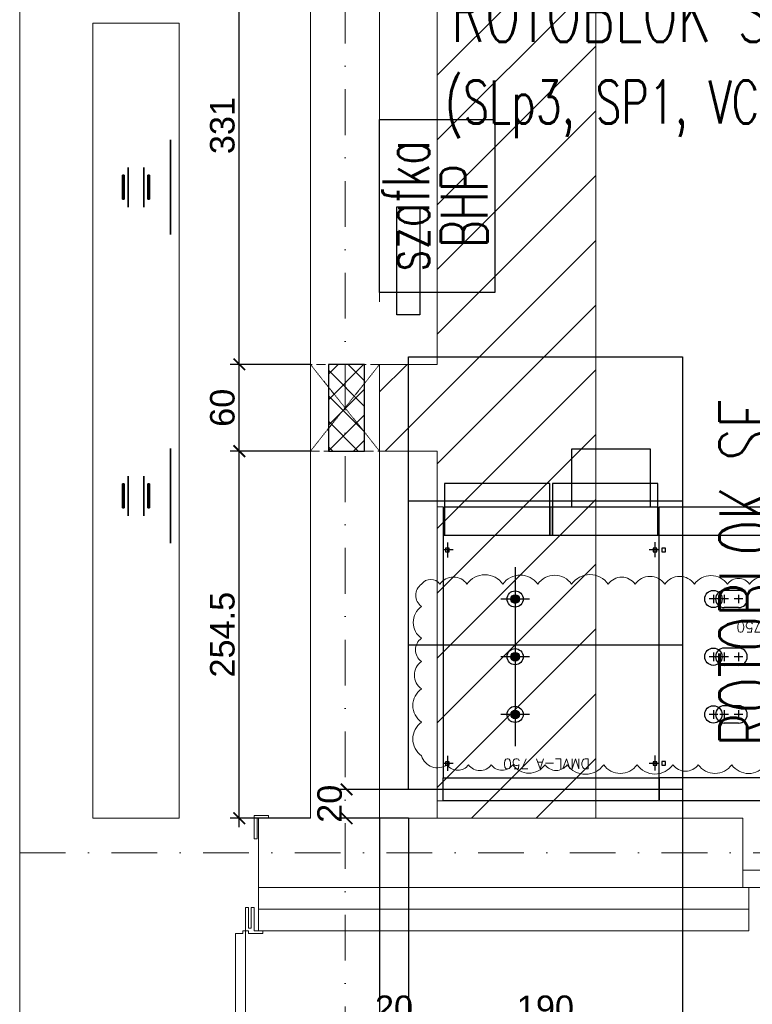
# Model space of a CAD drawing. Header units: centimetres. Extents: x -65174 to -19259, y -5437 to 35487.
# Tile 2 of 7: x -64251 to -63743, y 33384 to 34066. Entities that reach past the tile are written whole.
import ezdxf
from ezdxf.enums import TextEntityAlignment as Align

# ---------------------------------------------------------------- set-up
doc = ezdxf.new("R2010")
doc.units = ezdxf.units.CM
doc.header["$PDMODE"] = 35
doc.header["$PDSIZE"] = 0.1
for name, pattern in [('DASHDOT', [25.4, 12.7, -6.35, 0, -6.35]), ('DASHED', [0.75, 0.5, -0.25]), ('HIDDEN2', [0.1875, 0.125, -0.0625])]:
    doc.linetypes.add(name, pattern=pattern)
for name, color, linetype, lineweight in [('1A_Drzwi', 252, 'Continuous', 13), ('1A_Osie', 252, 'DASHDOT', 13), ('1A_Wełna', 252, 'Continuous', 13), ('1A_Ściany_05', 252, 'Continuous', 13), ('1A_Ściany_40', 252, 'Continuous', 13), ('2DE_OBJ_Schneider-Cabinet', 7, 'Continuous', 25), ('2DE_OBJ_SCHNEIDER-DEVICES', 7, 'Continuous', 25), ('___E_ST_urządzenia', 5, 'Continuous', 25), ('___x.Wymiarowanie', 90, 'Continuous', 13), ('A_KANAŁY_H', 202, 'Continuous', 20), ('E_ELTECH_ST_detale', 252, 'Continuous', 5), ('ELTECH_ST_Kanały', 30, 'Continuous', 15), ('ELTECH_ST_przepusty', 144, 'DASHED', 15)]:
    doc.layers.add(name, color=color, linetype=linetype, lineweight=lineweight)
for name, color, linetype in [('ELTECH_ST_detale', 5, 'Continuous'), ('ELTECH_ST_urządzenia', 5, 'Continuous'), ('MV_top_view', 7, 'Continuous')]:
    doc.layers.add(name, color=color, linetype=linetype)
doc.styles.add('Arial', font='arial.ttf')
doc.styles.add('RomanS', font='romans.shx')
doc.styles.add('Schneider', font='romans.shx')
doc.styles.add('SIMPLEX', font='simplex.shx', dxfattribs={"width": 0.8, "height": 2})
doc.dimstyles.new('AEC Dimension - High Detail', dxfattribs={"dimtxt": 15, "dimasz": 0.08, "dimexe": 6.25, "dimexo": 0, "dimgap": 5, "dimtad": 1, "dimdec": 4, "dimrnd": 0.5, "dimzin": 12, "dimdsep": 46, "dimtxsty": 'RomanS', "dimblk": 'ARCHTICK', "dimcen": 0.125, "dimdle": 6.25, "dimazin": 0, "dimtfac": 1, "dimtdec": 4, "dimtix": 1, "dimtofl": 0, "dimtmove": 2, "dimatfit": 3, "dimldrblk": 'DOT', "dimfxl": 6.25, "dimtolj": 1, "dimtzin": 0, "dimarcsym": 0})

# ---------------------------------------------------------------- blocks, each defined once
blk = doc.blocks.new('A$C085B6FBB')
at = {"layer": '1A_Drzwi'}
for points in [[(-127.5, 144), (-125.5, 144), (-125.5, 24), (-127.5, 24)], [(-135, 24), (-127.5, 24), (-127.5, 18), (-135, 18)], [(-7.5, 24), (0, 24), (0, 18), (-7.5, 18)]]:
    blk.add_lwpolyline(points, close=True, dxfattribs=at)
blk.add_arc((-127.5, 24), 120, 0, 90, dxfattribs=at)
blk = doc.blocks.new('Rotoblok_SF')
at = {"layer": '___E_ST_urządzenia'}
for p, q in [((-95, 25), (0, 25)), ((0, -25), (-95, -25))]:
    blk.add_line(p, q, dxfattribs=at)
blk.add_lwpolyline([(-95, 75), (0, 75), (0, -75), (-95, -75)], close=True, dxfattribs=at)
at = {"layer": 'ELTECH_ST_urządzenia', "color": 1, "style": 'SIMPLEX'}
for s, height, width, p in [('ROTOBLOK SF', 20, 0.65, (22.89, 0)), ('(SLp3, SP1, VCB)', 15, 0.7, (53.7, 0))]:
    blk.add_text(s, height=height, rotation=90, dxfattribs=dict(at, width=width)).set_placement(p, align=Align.MIDDLE_CENTER)
blk = doc.blocks.new('szafka_BHP')
at = {"layer": '___E_ST_urządzenia'}
blk.add_lwpolyline([(-20, 30), (20, 30), (20, -30), (-20, -30)], close=True, dxfattribs=at)
at = {"layer": 'ELTECH_ST_urządzenia', "color": 1, "style": 'SIMPLEX', "width": 0.65}
for s, p in [('szafka', (-10.89, 0)), ('BHP', (9.32, 0))]:
    blk.add_text(s, height=16.2, rotation=90, dxfattribs=at).set_placement(p, align=Align.MIDDLE_CENTER)
blk = doc.blocks.new('_ArchTick')
at = {"color": 0, "linetype": 'ByBlock', "const_width": 15}
blk.add_lwpolyline([(-50, -50), (50, 50)], dxfattribs=at)
blk = doc.blocks.new('*D322')
at = {"layer": '___x.Wymiarowanie', "color": 0, "lineweight": -2, "ltscale": 5, "transparency": 16777216}
for p, q in [((-64098.77, 33506.51), (-64098.77, 33773.5)), ((-64049.46, 33767.25), (-64105.02, 33767.25)), ((-64049.46, 33512.76), (-64105.02, 33512.76))]:
    blk.add_line(p, q, dxfattribs=at)
at = {"layer": 'DEFPOINTS', "color": 0, "ltscale": 5, "transparency": 16777216}
for p in [(-64098.77, 33767.25), (-64049.46, 33767.25), (-64049.46, 33512.76)]:
    blk.add_point(p, dxfattribs=at)
at = {"layer": '___x.Wymiarowanie', "color": 0, "lineweight": -2, "ltscale": 5, "transparency": 16777216, "xscale": 0.08, "yscale": 0.08, "zscale": 0.08}
for p, rotation in [((-64098.77, 33767.25), 90), ((-64098.77, 33512.76), 270)]:
    blk.add_blockref('_ArchTick', p, dxfattribs=dict(at, rotation=rotation))
at = {"layer": '___x.Wymiarowanie', "color": 0, "ltscale": 5, "transparency": 16777216, "insert": (-64110.45, 33640.01), "char_height": 17, "attachment_point": 5, "rotation": 90, "style": 'Arial'}
blk.add_mtext('\\A1;254.5', dxfattribs=at)
blk = doc.blocks.new('_Dot')
at = {"color": 0, "linetype": 'ByBlock', "lineweight": -2}
blk.add_line((-0.5, 0), (-1, 0), dxfattribs=at)
at = {"color": 0, "linetype": 'ByBlock', "const_width": 0.5}
blk.add_lwpolyline([(-0.25, 0, 1), (0.25, 0, 1)], format="xyb", close=True, dxfattribs=at)
blk = doc.blocks.new('*D323')
at = {"layer": '___x.Wymiarowanie', "color": 0, "lineweight": -2, "ltscale": 5, "transparency": 16777216}
for p, q in [((-64049.46, 33827.42), (-64105.02, 33827.42)), ((-64098.77, 33761), (-64098.77, 33833.67)), ((-64049.46, 33767.25), (-64105.02, 33767.25))]:
    blk.add_line(p, q, dxfattribs=at)
at = {"layer": 'DEFPOINTS', "color": 0, "ltscale": 5, "transparency": 16777216}
for p in [(-64098.77, 33827.42), (-64049.46, 33827.42), (-64049.46, 33767.25)]:
    blk.add_point(p, dxfattribs=at)
at = {"layer": '___x.Wymiarowanie', "color": 0, "lineweight": -2, "ltscale": 5, "transparency": 16777216, "xscale": 0.08, "yscale": 0.08, "zscale": 0.08}
for p, rotation in [((-64098.77, 33827.42), 90), ((-64098.77, 33767.25), 270)]:
    blk.add_blockref('_ArchTick', p, dxfattribs=dict(at, rotation=rotation))
at = {"layer": '___x.Wymiarowanie', "color": 0, "ltscale": 5, "transparency": 16777216, "insert": (-64110.45, 33797.34), "char_height": 17, "attachment_point": 5, "rotation": 90, "style": 'Arial'}
blk.add_mtext('\\A1;60', dxfattribs=at)
blk = doc.blocks.new('*D324')
at = {"layer": '___x.Wymiarowanie', "color": 0, "lineweight": -2, "ltscale": 5, "transparency": 16777216}
for p, q in [((-64098.77, 33821.17), (-64098.77, 34164.84)), ((-64049.46, 34158.59), (-64105.02, 34158.59)), ((-64049.46, 33827.42), (-64105.02, 33827.42))]:
    blk.add_line(p, q, dxfattribs=at)
at = {"layer": 'DEFPOINTS', "color": 0, "ltscale": 5, "transparency": 16777216}
for p in [(-64098.77, 34158.59), (-64049.46, 34158.59), (-64049.46, 33827.42)]:
    blk.add_point(p, dxfattribs=at)
at = {"layer": '___x.Wymiarowanie', "color": 0, "lineweight": -2, "ltscale": 5, "transparency": 16777216, "xscale": 0.08, "yscale": 0.08, "zscale": 0.08}
for p, rotation in [((-64098.77, 34158.59), 90), ((-64098.77, 33827.42), 270)]:
    blk.add_blockref('_ArchTick', p, dxfattribs=dict(at, rotation=rotation))
at = {"layer": '___x.Wymiarowanie', "color": 0, "ltscale": 5, "transparency": 16777216, "insert": (-64110.46, 33993.01), "char_height": 17, "attachment_point": 5, "rotation": 90, "style": 'Arial'}
blk.add_mtext('\\A1;331', dxfattribs=at)
blk = doc.blocks.new('*D325')
at = {"layer": '___x.Wymiarowanie', "color": 0, "lineweight": -2, "ltscale": 5, "transparency": 16777216}
for p, q in [((-63981.46, 33532.76), (-64030.61, 33532.76)), ((-64024.36, 33532.76), (-64024.36, 33532.84)), ((-63981.46, 33512.76), (-64030.61, 33512.76)), ((-64024.36, 33512.76), (-64024.36, 33512.68))]:
    blk.add_line(p, q, dxfattribs=at)
at = {"layer": 'DEFPOINTS', "color": 0, "ltscale": 5, "transparency": 16777216}
for p in [(-63981.46, 33532.76), (-64024.36, 33512.76), (-63981.46, 33512.76)]:
    blk.add_point(p, dxfattribs=at)
at = {"layer": '___x.Wymiarowanie', "color": 0, "lineweight": -2, "ltscale": 5, "transparency": 16777216, "xscale": 0.08, "yscale": 0.08, "zscale": 0.08}
for p, rotation in [((-64024.36, 33532.76), 270), ((-64024.36, 33512.76), 90)]:
    blk.add_blockref('_ArchTick', p, dxfattribs=dict(at, rotation=rotation))
at = {"layer": '___x.Wymiarowanie', "color": 0, "ltscale": 5, "transparency": 16777216, "insert": (-64036.04, 33522.76), "char_height": 17, "attachment_point": 5, "rotation": 90, "style": 'Arial'}
blk.add_mtext('\\A1;20', dxfattribs=at)
blk = doc.blocks.new('*D326')
at = {"layer": '___x.Wymiarowanie', "color": 0, "lineweight": -2, "ltscale": 5, "transparency": 16777216}
for p, q in [((-64001.46, 33512.76), (-64001.46, 33363.28)), ((-63981.46, 33512.76), (-63981.46, 33363.28)), ((-64001.46, 33369.53), (-64001.54, 33369.53)), ((-63981.46, 33369.53), (-63981.38, 33369.53))]:
    blk.add_line(p, q, dxfattribs=at)
at = {"layer": 'DEFPOINTS', "color": 0, "ltscale": 5, "transparency": 16777216}
for p in [(-64001.46, 33512.76), (-63981.46, 33512.76), (-64001.46, 33369.53)]:
    blk.add_point(p, dxfattribs=at)
at = {"layer": '___x.Wymiarowanie', "color": 0, "lineweight": -2, "ltscale": 5, "transparency": 16777216, "xscale": 0.08, "yscale": 0.08, "zscale": 0.08}
blk.add_blockref('_ArchTick', (-64001.46, 33369.53), dxfattribs=at)
at = {"layer": '___x.Wymiarowanie', "color": 0, "lineweight": -2, "ltscale": 5, "transparency": 16777216, "xscale": 0.08, "yscale": 0.08, "zscale": 0.08, "rotation": 180}
blk.add_blockref('_ArchTick', (-63981.46, 33369.53), dxfattribs=at)
at = {"layer": '___x.Wymiarowanie', "color": 0, "ltscale": 5, "transparency": 16777216, "insert": (-63991.46, 33381.21), "char_height": 17, "attachment_point": 5, "style": 'Arial'}
blk.add_mtext('\\A1;20', dxfattribs=at)
blk = doc.blocks.new('*D327')
at = {"layer": '___x.Wymiarowanie', "color": 0, "lineweight": -2, "ltscale": 5, "transparency": 16777216}
for p, q in [((-63791.46, 33532.76), (-63791.46, 33363.28)), ((-63981.46, 33512.76), (-63981.46, 33363.28)), ((-63987.71, 33369.53), (-63785.21, 33369.53))]:
    blk.add_line(p, q, dxfattribs=at)
at = {"layer": 'DEFPOINTS', "color": 0, "ltscale": 5, "transparency": 16777216}
for p in [(-63791.46, 33532.76), (-63981.46, 33512.76), (-63791.46, 33369.53)]:
    blk.add_point(p, dxfattribs=at)
at = {"layer": '___x.Wymiarowanie', "color": 0, "lineweight": -2, "ltscale": 5, "transparency": 16777216, "xscale": 0.08, "yscale": 0.08, "zscale": 0.08, "rotation": 180}
blk.add_blockref('_ArchTick', (-63981.46, 33369.53), dxfattribs=at)
at = {"layer": '___x.Wymiarowanie', "color": 0, "lineweight": -2, "ltscale": 5, "transparency": 16777216, "xscale": 0.08, "yscale": 0.08, "zscale": 0.08}
blk.add_blockref('_ArchTick', (-63791.46, 33369.53), dxfattribs=at)
at = {"layer": '___x.Wymiarowanie', "color": 0, "ltscale": 5, "transparency": 16777216, "insert": (-63886.46, 33381.21), "char_height": 17, "attachment_point": 5, "style": 'Arial'}
blk.add_mtext('\\A1;190', dxfattribs=at)
blk = doc.blocks.new('2d_dm1a750_cok_se95_527xd5')
at = {"layer": 'MV_top_view', "color": 0, "lineweight": 30}
for p, q in [((0, 43.8), (750, 43.8)), ((0, -796.2), (750, -796.2))]:
    blk.add_line(p, q, dxfattribs=at)
at = {"layer": 'MV_top_view', "color": 0, "linetype": 'Continuous', "lineweight": 30, "ltscale": 160}
blk.add_lwpolyline([(0, 123.8), (750, 123.8), (750, -896.1), (0, -896.1)], close=True, dxfattribs=at)
at = {"layer": 'MV_top_view', "color": 253, "lineweight": 30}
for points in [[(21.1, 0), (8.9, 0), (8.9, -12.3), (21.1, -12.3)], [(741.1, 0), (728.8, 0), (728.8, -12.3), (741.1, -12.3)], [(21.1, -740), (8.9, -740), (8.9, -752.3), (21.1, -752.3)], [(741.1, -740), (728.8, -740), (728.8, -752.3), (741.1, -752.3)]]:
    blk.add_lwpolyline(points, close=True, dxfattribs=at)
at = {"layer": 'MV_top_view', "color": 253, "linetype": 'Continuous', "lineweight": 30, "ltscale": 2}
for points in [[(475, -146.2), (525, -146.2)], [(475, -206.2), (525, -206.2)], [(475, -346.2), (525, -346.2)], [(475, -406.2), (525, -406.2)], [(475, -546.2), (525, -546.2)], [(475, -606.2), (525, -606.2)]]:
    blk.add_lwpolyline(points, dxfattribs=at)
at = {"layer": 'MV_top_view', "color": 253, "linetype": 'Continuous', "lineweight": 30, "ltscale": 10}
for points in [[(475, -191.2), (475, -161.2)], [(525, -191.2), (525, -161.2)], [(562.5, -191.2), (562.5, -161.2)], [(460, -176.2), (490, -176.2)], [(510, -176.2), (540, -176.2)], [(547.5, -176.2), (577.5, -176.2)], [(475, -391.2), (475, -361.2)], [(525, -391.2), (525, -361.2)], [(562.5, -391.2), (562.5, -361.2)], [(460, -376.2), (490, -376.2)], [(510, -376.2), (540, -376.2)], [(547.5, -376.2), (577.5, -376.2)], [(460, -576.2), (490, -576.2)], [(475, -591.2), (475, -561.2)], [(510, -576.2), (540, -576.2)], [(525, -591.2), (525, -561.2)], [(547.5, -576.2), (577.5, -576.2)], [(562.5, -591.2), (562.5, -561.2)]]:
    blk.add_lwpolyline(points, dxfattribs=at)
at = {"layer": 'MV_top_view', "color": 0, "linetype": 'Continuous', "ltscale": 160}
blk.add_lwpolyline([(30, -896.1), (30, -1096.1), (310, -1096.1), (310, -896.1)], dxfattribs=at)
at = {"layer": 'MV_top_view', "color": 253, "linetype": 'Continuous', "lineweight": 30, "ltscale": 2}
for centre in [(562.5, -176.2), (562.5, -376.2), (562.5, -576.2)]:
    blk.add_circle(centre, 30, dxfattribs=at)
at = {"layer": 'MV_top_view', "color": 253, "linetype": 'Continuous', "lineweight": 30}
for centre in [(475, -176.2), (475, -376.2), (475, -576.2)]:
    blk.add_arc(centre, 30, 90, 270, dxfattribs=at)
at = {"layer": 'MV_top_view', "color": 253, "linetype": 'Continuous', "lineweight": 30, "ltscale": 20}
for centre in [(525, -176.2), (525, -376.2), (525, -576.2)]:
    blk.add_arc(centre, 30, 270, 90, dxfattribs=at)
at = {"layer": 'MV_top_view', "color": 0, "linetype": 'ByBlock', "lineweight": -2, "style": 'Schneider', "flags": 8}
blk.add_attdef('DM1A_750', text='', height=35, dxfattribs=at).set_placement((344, -496.2), align=Align.CENTER)
blk = doc.blocks.new('2d_dm1a750_cok_pp_se103_5tga4uv')
at = {"lineweight": 0}
for points in [[(20, 123.85), (0, 123.85), (0, -896.15), (20, -896.15)], [(20, 123.85), (20, 123.85), (20, -896.15), (20, -896.15)]]:
    blk.add_lwpolyline(points, close=True, dxfattribs=at)
blk = doc.blocks.new('2d_as_dmvla_tv_se127_f24h4pf')
at = {"layer": '2DE_OBJ_Schneider-Cabinet', "linetype": 'Continuous', "ltscale": 80}
h = blk.add_hatch(color=1, dxfattribs=at)
edge = h.paths.add_edge_path()
edge.add_arc((500, -220), 15, 0, 360)
h = blk.add_hatch(color=1, dxfattribs=at)
edge = h.paths.add_edge_path()
edge.add_arc((500, -420), 15, 0, 360)
h = blk.add_hatch(color=1, dxfattribs=at)
edge = h.paths.add_edge_path()
edge.add_arc((500, -620), 15, 0, 360)
at = {"layer": '2DE_OBJ_Schneider-Cabinet', "color": 1, "linetype": 'Continuous', "ltscale": 80}
for p, q in [((0, 0), (0, -840)), ((15, -77), (15, -25)), ((735, -76), (735, -24)), ((0, -50), (35, -50)), ((715, -50), (750, -50)), ((500, -730), (500, -110)), ((450, -220), (550, -220)), ((450, -420), (550, -420)), ((450, -620), (550, -620)), ((15, -817), (15, -765)), ((735, -816), (735, -764)), ((0, -790), (35, -790)), ((715, -790), (750, -790)), ((30, -940), (30, -1140))]:
    blk.add_line(p, q, dxfattribs=at)
for points in [[(750, 0), (0, 0)], [(0, -840), (750, -840), (750, 0)], [(5, -840), (5, -1020), (370, -1020), (370, -840)], [(380, -840), (380, -1020), (745, -1020), (745, -840)], [(30, -1140), (305, -1140), (305, -940)], [(305, -940), (30, -940)]]:
    blk.add_lwpolyline(points, dxfattribs=at)
for points in [[(8.8, -56.1), (21.1, -56.1), (21.1, -43.9), (8.8, -43.9)], [(728.9, -56.1), (741.1, -56.1), (741.1, -43.9), (728.9, -43.9)], [(8.8, -796.1), (21.1, -796.1), (21.1, -783.9), (8.8, -783.9)], [(728.9, -796.1), (741.1, -796.1), (741.1, -783.9), (728.9, -783.9)]]:
    blk.add_lwpolyline(points, close=True, dxfattribs=at)
at = {"layer": '2DE_OBJ_Schneider-Cabinet', "color": 1}
for points in [[(745, -940), (5, -940), (5, -840), (370, -840), (370, -940)], [(380, -940), (380, -840), (745, -840), (745, -940)]]:
    blk.add_lwpolyline(points, dxfattribs=at)
at = {"layer": '2DE_OBJ_Schneider-Cabinet', "color": 1, "linetype": 'Continuous', "ltscale": 80}
for centre, radius in [((500, -220), 28), ((500, -220), 15), ((500, -420), 28), ((500, -420), 15), ((500, -620), 28), ((500, -620), 15)]:
    blk.add_circle(centre, radius, dxfattribs=at)
at = {"layer": '2DE_OBJ_Schneider-Cabinet', "color": 1, "linetype": 'ByBlock', "style": 'Schneider', "flags": 8}
for tag, p in [('DMVLA_750', (391.2, -65.9)), ('UNIT_NUMBER', (375, -807.7))]:
    blk.add_attdef(tag, text='', height=35, dxfattribs=at).set_placement(p, align=Align.CENTER)
blk = doc.blocks.new('RL1')
at = {"flags": 128}
blk.add_lwpolyline([(2, -8), (1, -8), (1, 0), (-2, 0), (-2, 1), (3, 1), (3, 0), (4, 0), (4, -8), (3, -8), (3, -0.9), (2, -0.9)], close=True, dxfattribs=at)
blk = doc.blocks.new('RL2')
at = {"flags": 128}
blk.add_lwpolyline([(3, 7.1), (3, -1), (-2, -1), (-2, 0), (2, 0), (2, 7.1)], close=True, dxfattribs=at)
blk = doc.blocks.new('L1')
blk.add_lwpolyline([(93, 0), (93, -1), (92, -1), (92, -4), (1, -4), (1, -1), (0, -1), (0, 0)], close=True)

msp = doc.modelspace()

# ---------------------------------------------------------------- hatches: boundary and pattern name
at = {"layer": 'A_KANAŁY_H'}
h = msp.add_hatch(dxfattribs=at)
h.set_pattern_fill('ANSI31', color=256, scale=10, style=0)
h.set_pattern_definition([(45, (62122.554, -46748.252), (-22.45064, 22.45064), [])])
h.paths.add_polyline_path([(-63880.83612, 33713.21613), (-63812.74088, 33713.21613), (-63812.74088, 33743.21613), (-63880.83612, 33743.21613)], flags=9)
h.paths.add_polyline_path([(-63833.10879, 33736.02426), (-63802.46213, 33736.02426), (-63802.46213, 33785.48128), (-63833.10879, 33785.48128)], flags=9)
h.paths.add_polyline_path([(-63872.78593, 34614.5031), (-63804.69069, 34614.5031), (-63804.69069, 34644.5031), (-63872.78593, 34644.5031)], flags=9)
h.paths.add_polyline_path([(-63851.46302, 34526.95416), (-63961.46302, 34526.95416), (-63961.46302, 34326.75764), (-64001.46261, 34326.75713), (-64001.46261, 34266.59025), (-63961.46302, 34266.59025), (-63961.46302, 33827.42007), (-64001.46261, 33827.42007), (-64001.46137, 33767.25319), (-63961.46302, 33767.25319), (-63961.46302, 33512.75764), (-63851.46302, 33512.75764)])
at = {"layer": 'ELTECH_ST_detale', "lineweight": 30}
h = msp.add_hatch(dxfattribs=at)
h.set_pattern_fill('ANSI37', color=256, scale=100, angle=-90, style=0)
h.set_pattern_definition([(315, (-56398.843, 36774.13), (8.838835, 8.838835), []), (45, (-56398.843, 36774.13), (-8.838835, 8.838835), [])])
h.paths.add_polyline_path([(-64011.9622, 33767.25319), (-64011.9622, 33827.25319), (-64036.9622, 33827.25319), (-64036.9622, 33767.25319)])

# ---------------------------------------------------------------- linework, layer by layer
at = {"color": 1}
for points in [[(-63989.46261, 33861.75764), (-63989.46261, 33936.75764), (-63973.46261, 33936.75764), (-63973.46261, 33861.75764)], [(-63807.46303, 33524.7519), (-63957.46302, 33524.7519), (-63957.46302, 33540.7519), (-63807.46303, 33540.7519)]]:
    msp.add_lwpolyline(points, close=True, dxfattribs=at)
at = {"layer": '1A_Osie', "ltscale": 2.5}
msp.add_line((-64251.09121, 33488.75764), (-63261.12232, 33488.75764), dxfattribs=at)
msp.add_lwpolyline([(-64025.46261, 34526.95416), (-64025.46261, 33135.91948)], dxfattribs=at)
at = {"layer": '1A_Wełna', "ltscale": 0.4}
msp.add_lwpolyline([(-64085.46261, 33449.75764), (-63745.46261, 33449.75764)], dxfattribs=at)
at = {"layer": '1A_Ściany_05'}
msp.add_lwpolyline([(-64085.46261, 33464.75764), (-63749.46261, 33464.75764)], dxfattribs=at)
at = {"layer": '1A_Ściany_40'}
msp.add_line((-64085.46261, 33434.75764), (-64085.46261, 33512.75764), dxfattribs=at)
for points in [[(-64001.46261, 34526.95416), (-64001.46261, 33870.75764)], [(-64049.46261, 34319.75764), (-64049.46261, 33512.75764)], [(-64001.46261, 33822.75764), (-64001.46261, 33512.75764)], [(-64085.46261, 33512.75764), (-64049.46261, 33512.75764)], [(-64001.46261, 33512.75764), (-63749.46261, 33512.75764)], [(-63745.46261, 33434.75764), (-63745.46261, 33464.75764), (-63749.46261, 33464.75764), (-63749.46261, 33512.75764)], [(-64085.46261, 33434.75765), (-63745.46261, 33434.75764)]]:
    msp.add_lwpolyline(points, dxfattribs=at)
at = {"layer": '___E_ST_urządzenia', "extrusion": (-2.22045e-16, 1, 0)}
for p, q in [((-64179.81941, 33958.53125, 34.4), (-64179.81941, 33958.53125, 6.88)), ((-64179.81941, 33958.53125, 34.4), (-64178.71861, 33958.53125, 34.4)), ((-64178.71861, 33958.53125, 6.88), (-64179.81941, 33958.53125, 6.88)), ((-64178.71861, 33958.53125, 34.4), (-64178.71861, 33958.53125, 6.88)), ((-64162.20661, 33958.53125, 6.88), (-64161.10581, 33958.53125, 6.88)), ((-64161.10581, 33958.53125, 34.4), (-64162.20661, 33958.53125, 34.4)), ((-64162.20661, 33958.53125, 34.4), (-64162.20661, 33958.53125, 6.88)), ((-64161.10581, 33958.53125, 34.4), (-64161.10581, 33958.53125, 6.88)), ((-64179.81941, 33744.53125, 34.4), (-64179.81941, 33744.53125, 6.88)), ((-64179.81941, 33744.53125, 34.4), (-64178.71861, 33744.53125, 34.4)), ((-64178.71861, 33744.53125, 6.88), (-64179.81941, 33744.53125, 6.88)), ((-64178.71861, 33744.53125, 34.4), (-64178.71861, 33744.53125, 6.88)), ((-64162.20661, 33744.53125, 6.88), (-64161.10581, 33744.53125, 6.88)), ((-64161.10581, 33744.53125, 34.4), (-64162.20661, 33744.53125, 34.4)), ((-64162.20661, 33744.53125, 34.4), (-64162.20661, 33744.53125, 6.88)), ((-64161.10581, 33744.53125, 34.4), (-64161.10581, 33744.53125, 6.88))]:
    msp.add_line(p, q, dxfattribs=at)
at = {"layer": '___E_ST_urządzenia', "extrusion": (-1, -2.22045e-16, 0)}
for p, q in [((-64179.81941, 33942.01925, 34.4), (-64179.81941, 33958.53125, 34.4)), ((-64179.81941, 33958.53125, 6.88), (-64179.81941, 33942.01925, 6.88)), ((-64179.81941, 33958.53125, 34.4), (-64179.81941, 33958.53125, 6.88)), ((-64162.20661, 33958.53125, 34.4), (-64162.20661, 33958.53125, 6.88)), ((-64162.20661, 33942.01925, 6.88), (-64162.20661, 33958.53125, 6.88)), ((-64162.20661, 33958.53125, 34.4), (-64162.20661, 33942.01925, 34.4)), ((-64179.81941, 33942.01925, 34.4), (-64179.81941, 33942.01925, 6.88)), ((-64162.20661, 33942.01925, 34.4), (-64162.20661, 33942.01925, 6.88)), ((-64179.81941, 33728.01925, 34.4), (-64179.81941, 33744.53125, 34.4)), ((-64179.81941, 33744.53125, 6.88), (-64179.81941, 33728.01925, 6.88)), ((-64179.81941, 33744.53125, 34.4), (-64179.81941, 33744.53125, 6.88)), ((-64162.20661, 33744.53125, 34.4), (-64162.20661, 33744.53125, 6.88)), ((-64162.20661, 33728.01925, 6.88), (-64162.20661, 33744.53125, 6.88)), ((-64162.20661, 33744.53125, 34.4), (-64162.20661, 33728.01925, 34.4)), ((-64179.81941, 33728.01925, 34.4), (-64179.81941, 33728.01925, 6.88)), ((-64162.20661, 33728.01925, 34.4), (-64162.20661, 33728.01925, 6.88))]:
    msp.add_line(p, q, dxfattribs=at)
at = {"layer": '___E_ST_urządzenia', "extrusion": (0, 0, -1)}
for p, q in [((-64178.71861, 33958.53125, 6.88), (-64179.81941, 33958.53125, 6.88)), ((-64179.81941, 33958.53125, 6.88), (-64179.81941, 33942.01925, 6.88)), ((-64178.71861, 33942.01925, 6.88), (-64178.71861, 33958.53125, 6.88)), ((-64162.20661, 33958.53125, 6.88), (-64161.10581, 33958.53125, 6.88)), ((-64162.20661, 33942.01925, 6.88), (-64162.20661, 33958.53125, 6.88)), ((-64161.10581, 33958.53125, 6.88), (-64161.10581, 33942.01925, 6.88)), ((-64179.81941, 33942.01925, 6.88), (-64178.71861, 33942.01925, 6.88)), ((-64161.10581, 33942.01925, 6.88), (-64162.20661, 33942.01925, 6.88)), ((-64178.71861, 33744.53125, 6.88), (-64179.81941, 33744.53125, 6.88)), ((-64179.81941, 33744.53125, 6.88), (-64179.81941, 33728.01925, 6.88)), ((-64178.71861, 33728.01925, 6.88), (-64178.71861, 33744.53125, 6.88)), ((-64162.20661, 33744.53125, 6.88), (-64161.10581, 33744.53125, 6.88)), ((-64162.20661, 33728.01925, 6.88), (-64162.20661, 33744.53125, 6.88)), ((-64161.10581, 33744.53125, 6.88), (-64161.10581, 33728.01925, 6.88)), ((-64179.81941, 33728.01925, 6.88), (-64178.71861, 33728.01925, 6.88)), ((-64161.10581, 33728.01925, 6.88), (-64162.20661, 33728.01925, 6.88))]:
    msp.add_line(p, q, dxfattribs=at)
at = {"layer": '___E_ST_urządzenia'}
for p, q in [((-64179.81941, 33958.53125, 34.4), (-64178.71861, 33958.53125, 34.4)), ((-64179.81941, 33942.01925, 34.4), (-64179.81941, 33958.53125, 34.4)), ((-64178.71861, 33958.53125, 34.4), (-64178.71861, 33942.01925, 34.4)), ((-64161.10581, 33958.53125, 34.4), (-64162.20661, 33958.53125, 34.4)), ((-64162.20661, 33958.53125, 34.4), (-64162.20661, 33942.01925, 34.4)), ((-64161.10581, 33942.01925, 34.4), (-64161.10581, 33958.53125, 34.4)), ((-64178.71861, 33942.01925, 34.4), (-64179.81941, 33942.01925, 34.4)), ((-64162.20661, 33942.01925, 34.4), (-64161.10581, 33942.01925, 34.4)), ((-64179.81941, 33744.53125, 34.4), (-64178.71861, 33744.53125, 34.4)), ((-64179.81941, 33728.01925, 34.4), (-64179.81941, 33744.53125, 34.4)), ((-64178.71861, 33744.53125, 34.4), (-64178.71861, 33728.01925, 34.4)), ((-64161.10581, 33744.53125, 34.4), (-64162.20661, 33744.53125, 34.4)), ((-64162.20661, 33744.53125, 34.4), (-64162.20661, 33728.01925, 34.4)), ((-64161.10581, 33728.01925, 34.4), (-64161.10581, 33744.53125, 34.4)), ((-64178.71861, 33728.01925, 34.4), (-64179.81941, 33728.01925, 34.4)), ((-64162.20661, 33728.01925, 34.4), (-64161.10581, 33728.01925, 34.4))]:
    msp.add_line(p, q, dxfattribs=at)
at = {"layer": '___E_ST_urządzenia', "extrusion": (1, 2.22045e-16, 0)}
for p, q in [((-64178.71861, 33958.53125, 34.4), (-64178.71861, 33958.53125, 6.88)), ((-64178.71861, 33958.53125, 34.4), (-64178.71861, 33942.01925, 34.4)), ((-64178.71861, 33942.01925, 6.88), (-64178.71861, 33958.53125, 6.88)), ((-64161.10581, 33958.53125, 6.88), (-64161.10581, 33942.01925, 6.88)), ((-64161.10581, 33942.01925, 34.4), (-64161.10581, 33958.53125, 34.4)), ((-64161.10581, 33958.53125, 34.4), (-64161.10581, 33958.53125, 6.88)), ((-64178.71861, 33942.01925, 34.4), (-64178.71861, 33942.01925, 6.88)), ((-64161.10581, 33942.01925, 34.4), (-64161.10581, 33942.01925, 6.88)), ((-64178.71861, 33744.53125, 34.4), (-64178.71861, 33744.53125, 6.88)), ((-64178.71861, 33744.53125, 34.4), (-64178.71861, 33728.01925, 34.4)), ((-64178.71861, 33728.01925, 6.88), (-64178.71861, 33744.53125, 6.88)), ((-64161.10581, 33744.53125, 6.88), (-64161.10581, 33728.01925, 6.88)), ((-64161.10581, 33728.01925, 34.4), (-64161.10581, 33744.53125, 34.4)), ((-64161.10581, 33744.53125, 34.4), (-64161.10581, 33744.53125, 6.88)), ((-64178.71861, 33728.01925, 34.4), (-64178.71861, 33728.01925, 6.88)), ((-64161.10581, 33728.01925, 34.4), (-64161.10581, 33728.01925, 6.88))]:
    msp.add_line(p, q, dxfattribs=at)
at = {"layer": '___E_ST_urządzenia', "extrusion": (2.22045e-16, -1, 0)}
for p, q in [((-64178.71861, 33942.01925, 34.4), (-64179.81941, 33942.01925, 34.4)), ((-64179.81941, 33942.01925, 6.88), (-64178.71861, 33942.01925, 6.88)), ((-64179.81941, 33942.01925, 34.4), (-64179.81941, 33942.01925, 6.88)), ((-64178.71861, 33942.01925, 34.4), (-64178.71861, 33942.01925, 6.88)), ((-64162.20661, 33942.01925, 34.4), (-64162.20661, 33942.01925, 6.88)), ((-64161.10581, 33942.01925, 6.88), (-64162.20661, 33942.01925, 6.88)), ((-64162.20661, 33942.01925, 34.4), (-64161.10581, 33942.01925, 34.4)), ((-64161.10581, 33942.01925, 34.4), (-64161.10581, 33942.01925, 6.88)), ((-64178.71861, 33728.01925, 34.4), (-64179.81941, 33728.01925, 34.4)), ((-64179.81941, 33728.01925, 6.88), (-64178.71861, 33728.01925, 6.88)), ((-64179.81941, 33728.01925, 34.4), (-64179.81941, 33728.01925, 6.88)), ((-64178.71861, 33728.01925, 34.4), (-64178.71861, 33728.01925, 6.88)), ((-64162.20661, 33728.01925, 34.4), (-64162.20661, 33728.01925, 6.88)), ((-64161.10581, 33728.01925, 6.88), (-64162.20661, 33728.01925, 6.88)), ((-64162.20661, 33728.01925, 34.4), (-64161.10581, 33728.01925, 34.4)), ((-64161.10581, 33728.01925, 34.4), (-64161.10581, 33728.01925, 6.88))]:
    msp.add_line(p, q, dxfattribs=at)
at = {"layer": '___E_ST_urządzenia', "extrusion": (-1, -2.22045e-16, 0)}
for centre, radius in [((-33950.27525, 13.76, 64175.96661), 13.76), ((-33950.27525, 13.76, 64175.96661), 13.76), ((-33950.27525, 13.76, 64179.81941), 2.064), ((-33950.27525, 13.76, 64179.81941), 2.064), ((-33736.27525, 13.76, 64175.96661), 13.76), ((-33736.27525, 13.76, 64175.96661), 13.76), ((-33736.27525, 13.76, 64179.81941), 2.064), ((-33736.27525, 13.76, 64179.81941), 2.064)]:
    msp.add_circle(centre, radius, dxfattribs=at)
at = {"layer": '___E_ST_urządzenia', "extrusion": (1, 2.22045e-16, 0)}
for centre, radius in [((33950.27525, 13.76, -64164.95861), 13.76), ((33950.27525, 13.76, -64164.95861), 13.76), ((33950.27525, 13.76, -64161.10581), 2.064), ((33950.27525, 13.76, -64161.10581), 2.064), ((33736.27525, 13.76, -64164.95861), 13.76), ((33736.27525, 13.76, -64164.95861), 13.76), ((33736.27525, 13.76, -64161.10581), 2.064), ((33736.27525, 13.76, -64161.10581), 2.064)]:
    msp.add_circle(centre, radius, dxfattribs=at)
at = {"layer": '___E_ST_urządzenia'}
for points, invisible_edges in [([(-64146.46261, 33920.19871, 34.4), (-64146.46261, 33917.52525, 36), (-64146.46261, 33983.02525, 36), (-64146.46261, 33980.35178, 34.4)], 5), ([(-64146.46261, 33980.35178, 16.4), (-64146.46261, 33980.35178, 34.4), (-64146.46261, 33983.02525, 36), (-64146.46261, 33983.02525, 16.4)], 2), ([(-64146.46261, 33917.52525, 16.4), (-64146.46261, 33917.52525, 36), (-64146.46261, 33920.19871, 34.4), (-64146.46261, 33920.19871, 16.4)], 2), ([(-64146.46261, 33706.19871, 34.4), (-64146.46261, 33703.52525, 36), (-64146.46261, 33769.02525, 36), (-64146.46261, 33766.35178, 34.4)], 5), ([(-64146.46261, 33766.35178, 16.4), (-64146.46261, 33766.35178, 34.4), (-64146.46261, 33769.02525, 36), (-64146.46261, 33769.02525, 16.4)], 2), ([(-64146.46261, 33703.52525, 16.4), (-64146.46261, 33703.52525, 36), (-64146.46261, 33706.19871, 34.4), (-64146.46261, 33706.19871, 16.4)], 2)]:
    msp.add_3dface(points, dxfattribs=dict(at, invisible_edges=invisible_edges))
at = {"layer": '___x.Wymiarowanie', "color": 251, "true_color": 0x636466}
msp.add_line((-64251.09121, 34526.95416), (-64251.09121, 32325.26988), dxfattribs=at)
at = {"layer": '___x.Wymiarowanie', "color": 30, "true_color": 0xf26722}
msp.add_lwpolyline([(-63725.47895, 33675.0586, 0.52056705), (-63744.88547, 33675.0586, 0.52056705), (-63760.19314, 33675.0586, 0.52056705), (-63783.10156, 33675.0586, 0.52056705), (-63803.64418, 33675.0586, 0.52056705), (-63824.26452, 33675.0586, 0.52056705), (-63842.83767, 33675.0586, 0.52056705), (-63868.27627, 33675.0586, 0.52056705), (-63891.77593, 33675.0586, 0.52056705), (-63915.97345, 33675.0586, 0.52056705), (-63940.87533, 33675.0586, 0.52056705), (-63959.61004, 33675.0586, 0.52056705), (-63972.38414, 33675.0586, 0.52056705), (-63972.38414, 33659.60362, 0.52056705), (-63972.38414, 33637.50903, 0.52056705), (-63972.38414, 33621.44978, 0.52056705), (-63972.38414, 33602.48233, 0.52056705), (-63972.38414, 33579.33668, 0.52056705), (-63972.38414, 33556.03275, 0.52056705), (-63954.67436, 33549.85794, 0.52056705), (-63939.76708, 33549.85794, 0.52056705), (-63924.01668, 33549.85794, 0.52056705), (-63909.15132, 33549.85794, 0.52056705), (-63886.69906, 33549.85794, 0.52056705), (-63871.39219, 33549.85794, 0.52056705), (-63846.05898, 33549.85794, 0.52056705), (-63822.88648, 33549.85794, 0.52056705), (-63798.05825, 33549.85794, 0.52056705), (-63780.49546, 33549.85794, 0.52056705), (-63757.24239, 33549.85794, 0.52056705), (-63733.73907, 33549.85794, 0.52056705)], format="xyb", dxfattribs=at)
at = {"layer": 'A_KANAŁY_H'}
msp.add_lwpolyline([(-63961.46302, 34526.95416), (-63961.46302, 34326.75764), (-64001.46302, 34326.75713), (-64001.46302, 34266.59025), (-63961.46302, 34266.59025), (-63961.46302, 33827.42007), (-64001.46261, 33827.42007), (-64001.46137, 33767.25319), (-63961.46302, 33767.25319), (-63961.46302, 33512.75764), (-63851.46302, 33512.75764), (-63851.46302, 34526.95416)], dxfattribs=at)
at = {"layer": 'E_ELTECH_ST_detale', "ltscale": 100}
msp.add_lwpolyline([(-64200.46261, 33512.75764), (-64140.46261, 33512.75764), (-64140.46261, 34064.08928), (-64200.46261, 34064.08928)], close=True, dxfattribs=at)
at = {"layer": 'ELTECH_ST_detale'}
msp.add_lwpolyline([(-64011.9622, 33767.25319), (-64011.9622, 33827.25319), (-64036.9622, 33827.25319), (-64036.9622, 33767.25319)], close=True, dxfattribs=at)
at = {"layer": 'ELTECH_ST_Kanały', "linetype": 'HIDDEN2', "ltscale": 100}
msp.add_lwpolyline([(-63961.46302, 34526.95416), (-63961.46302, 34326.75764), (-64001.46302, 34326.75713), (-64001.46302, 34266.59025), (-63961.46302, 34266.59025), (-63961.46302, 33827.42007), (-64001.46261, 33827.42007), (-64001.46137, 33767.25319), (-63961.46302, 33767.25319), (-63961.46302, 33512.75764), (-63851.46302, 33512.75764), (-63851.46302, 34526.95416)], dxfattribs=at)
at = {"layer": 'ELTECH_ST_przepusty'}
for p, q in [((-64049.4622, 33827.42007), (-64001.4622, 33767.25423)), ((-64001.46261, 33827.42007), (-64049.4622, 33767.25319))]:
    msp.add_line(p, q, dxfattribs=at)
at = {"layer": 'ELTECH_ST_przepusty', "linetype": 'HIDDEN2', "ltscale": 50}
msp.add_lwpolyline([(-64049.4622, 33767.25319), (-64001.46261, 33767.25319), (-64001.46261, 33827.42007), (-64049.4622, 33827.42007)], close=True, dxfattribs=at)

# ---------------------------------------------------------------- block references
at = {"xscale": 2, "yscale": 2, "zscale": 2, "rotation": 180}
msp.add_blockref('A$C085B6FBB', (-63749.46261, 33512.75764), dxfattribs=at)
at = {"layer": '1A_Drzwi', "zscale": 2}
for name, p, xscale, yscale, rotation in [('RL2', (-64082.46255, 33512.75765), 2, 2, 179.9999465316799), ('RL1', (-64086.46261, 33434.75765), 2, 2, 179.9999465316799), ('L1', (-64094.46245, 33264.75766), -1.827956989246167, 1.75, 270.000053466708)]:
    msp.add_blockref(name, p, dxfattribs=dict(at, xscale=xscale, yscale=yscale, rotation=rotation))
at = {"layer": '2DE_OBJ_SCHNEIDER-DEVICES', "color": 1}
ref = msp.add_blockref('2d_as_dmvla_tv_se127_f24h4pf', (-63807.46302, 33540.7519), dxfattribs=dict(at, xscale=0.2, yscale=0.2, zscale=0.2, rotation=180))
ref.add_attrib('DMVLA_750', 'DMVL-A 750', dxfattribs={"layer": '2DE_OBJ_Schneider-Cabinet', "color": 0, "linetype": 'ByBlock', "height": 7, "rotation": 180, "style": 'Schneider', "flags": 8}).set_placement((-63885.70357, 33553.93404), align=Align.CENTER)
at = {"layer": '2DE_OBJ_SCHNEIDER-DEVICES', "xscale": 0.2, "yscale": 0.2, "zscale": 0.2, "rotation": 180}
msp.add_blockref('2d_dm1a750_cok_se95_527xd5', (-63657.46303, 33549.5219), dxfattribs=at).add_auto_attribs({'DM1A_750': 'DM1-A 750'})
msp.add_blockref('2d_dm1a750_cok_pp_se103_5tga4uv', (-63957.46302, 33549.52764), dxfattribs=at)
at = {"layer": '___E_ST_urządzenia', "xscale": 2, "yscale": 2, "zscale": 2, "rotation": 270}
msp.add_blockref('Rotoblok_SF', (-63831.46261, 34116.75764), dxfattribs=at)
at = {"layer": '___E_ST_urządzenia', "xscale": 2, "yscale": 2, "zscale": 2}
for name, p in [('szafka_BHP', (-63961.46261, 33937.3192)), ('Rotoblok_SF', (-63791.46261, 33682.75764))]:
    msp.add_blockref(name, p, dxfattribs=at)

# ---------------------------------------------------------------- dimensions: what is measured, and where the dimension line sits
at = {"layer": '___x.Wymiarowanie', "ltscale": 5}
for base, p1, p2, picture, middle in [((-64098.77438, 34158.59025), (-64049.46261, 33827.42007), (-64049.46261, 34158.59025), '*D324', (-64110.45992, 33993.00516)), ((-64098.77438, 33827.42059), (-64049.46261, 33767.25319), (-64049.46261, 33827.42059), '*D323', (-64110.45413, 33797.33689)), ((-64098.774385, 33767.253193), (-64049.462612, 33512.757644), (-64049.462198, 33767.253193), '*D322', (-64110.454125, 33640.005419)), ((-64024.35883, 33512.75764), (-63981.46261, 33532.75764), (-63981.46261, 33512.75764), '*D325', (-64036.03857, 33522.75764))]:
    dim = msp.add_linear_dim(base=base, p1=p1, p2=p2, angle=90, dimstyle='AEC Dimension - High Detail', override={"dimtxt": 17, "dimgap": 3, "dimtxsty": 'Arial'}, dxfattribs=at)
    dim.commit()
    dim.dimension.update_dxf_attribs({"geometry": picture, "text_midpoint": middle})
for base, p2, picture, middle in [((-63791.46261, 33369.52883), (-63791.46261, 33532.75764), '*D327', (-63886.46261, 33381.20857)), ((-64001.46261, 33369.52883), (-64001.46261, 33512.75764), '*D326', (-63991.46261, 33381.20857))]:
    dim = msp.add_linear_dim(base=base, p1=(-63981.46261, 33512.75764), p2=p2, dimstyle='AEC Dimension - High Detail', override={"dimtxt": 17, "dimgap": 3, "dimtxsty": 'Arial'}, dxfattribs=at)
    dim.commit()
    dim.dimension.update_dxf_attribs({"geometry": picture, "text_midpoint": middle})

doc.saveas('drawing.dxf')
